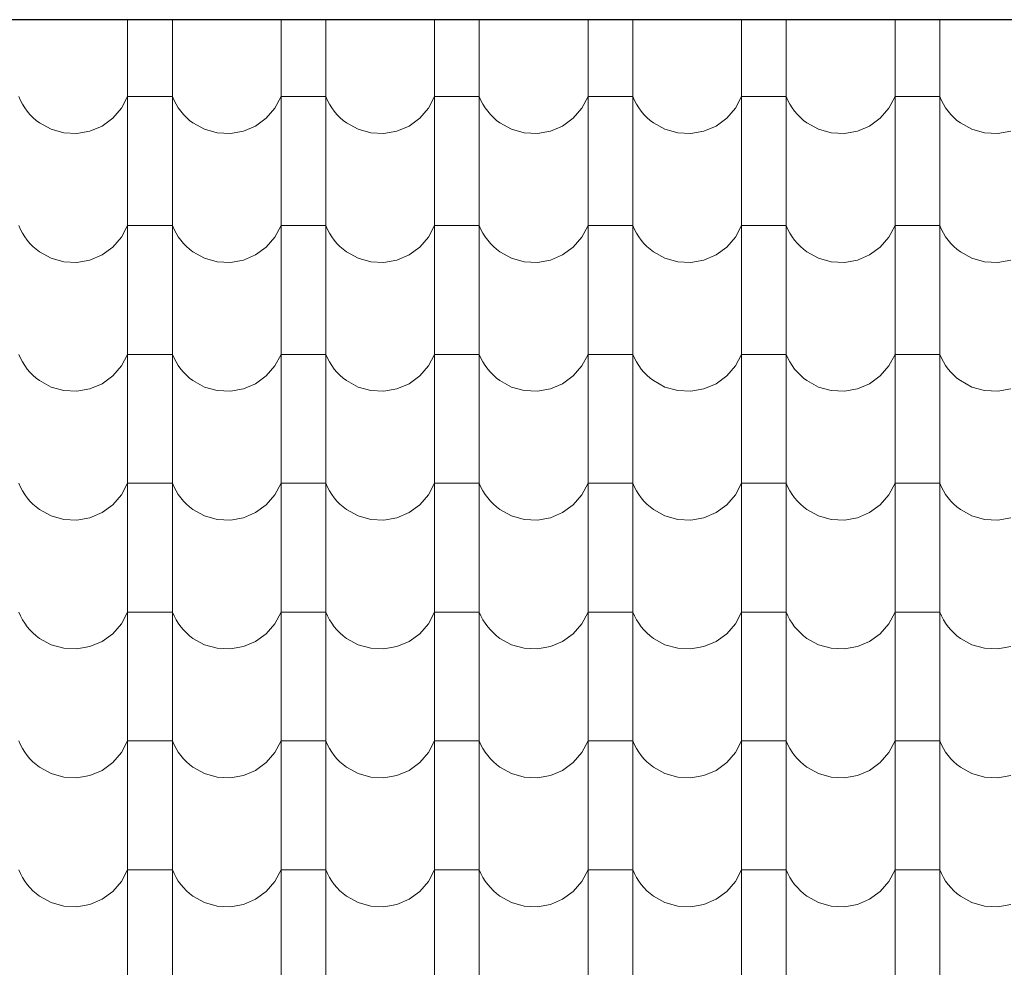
# Model space of a CAD drawing. Header units: millimetres. Extents: x -29624 to 9939, y -6894 to 6495.
# Tile 123 of 243: x -6621 to -6409, y -3385 to -3181. Entities that reach past the tile are written whole.
import ezdxf

# ---------------------------------------------------------------- set-up
doc = ezdxf.new("R2010")
doc.units = ezdxf.units.MM
doc.header["$MEASUREMENT"] = 0
doc.layers.add('810-G Ogólne', color=7, linetype='Continuous')
doc.layers.add('990-D Import IFC', color=7, linetype='Continuous')

# ---------------------------------------------------------------- blocks, each defined once
blk = doc.blocks.new('*X1822', base_point=(515069.4, 47309.9))
at = {"layer": '990-D Import IFC', "color": 251, "linetype": 'Continuous', "lineweight": 13, "true_color": 0x6a6a6a}
for p, q in [((534821.4, -15788.8), (534821.4, -15846.1)), ((534917.5, -15788.8), (534917.5, -15846.1)), ((535151.4, -15788.8), (535151.4, -15846.1)), ((535247.5, -15788.8), (535247.5, -15846.1)), ((535481.4, -15788.8), (535481.4, -15846.1)), ((535577.5, -15788.8), (535577.5, -15846.1)), ((535811.4, -15788.8), (535811.4, -15846.1)), ((535907.5, -15788.8), (535907.5, -15846.1)), ((536141.4, -15788.8), (536141.4, -15846.1)), ((536237.5, -15788.8), (536237.5, -15846.1)), ((536471.4, -15788.8), (536471.4, -15846.1)), ((536567.5, -15788.8), (536567.5, -15846.1)), ((534821.4, -15846.1), (534821.4, -16123.1)), ((534917.5, -15846.1), (534917.5, -16123.1)), ((535151.4, -15846.1), (535151.4, -16123.1)), ((535247.5, -15846.1), (535247.5, -16123.1)), ((535481.4, -15846.1), (535481.4, -16123.1)), ((535577.5, -15846.1), (535577.5, -16123.1)), ((535811.4, -15846.1), (535811.4, -16123.1)), ((535907.5, -15846.1), (535907.5, -16123.1)), ((536141.4, -15846.1), (536141.4, -16123.1)), ((536237.5, -15846.1), (536237.5, -16123.1)), ((536471.4, -15846.1), (536471.4, -16123.1)), ((536567.5, -15846.1), (536567.5, -16123.1)), ((534587.5, -15954.2), (534591.1, -15962.5)), ((534591.1, -15962.5), (534595.4, -15970.6)), ((534808.1, -15979.2), (534821.4, -15954.2)), ((534869.4, -15954.2), (534821.4, -15954.2)), ((534917.5, -15954.2), (534869.4, -15954.2)), ((534917.5, -15954.2), (534921.1, -15962.5)), ((534921.1, -15962.5), (534925.4, -15970.6)), ((535138.1, -15979.2), (535151.4, -15954.2)), ((535199.4, -15954.2), (535151.4, -15954.2)), ((535247.5, -15954.2), (535199.4, -15954.2)), ((535247.5, -15954.2), (535251.1, -15962.5)), ((535251.1, -15962.5), (535255.4, -15970.6)), ((535468.1, -15979.2), (535481.4, -15954.2)), ((535529.4, -15954.2), (535481.4, -15954.2)), ((535577.5, -15954.2), (535529.4, -15954.2)), ((535577.5, -15954.2), (535581.1, -15962.5)), ((535581.1, -15962.5), (535585.4, -15970.6)), ((535798.1, -15979.2), (535811.4, -15954.2)), ((535859.4, -15954.2), (535811.4, -15954.2)), ((535907.5, -15954.2), (535859.4, -15954.2)), ((535907.5, -15954.2), (535911.1, -15962.5)), ((535911.1, -15962.5), (535915.4, -15970.6)), ((536128.1, -15979.2), (536141.4, -15954.2)), ((536189.4, -15954.2), (536141.4, -15954.2)), ((536237.5, -15954.2), (536189.4, -15954.2)), ((536237.5, -15954.2), (536241.1, -15962.5)), ((536241.1, -15962.5), (536245.4, -15970.6)), ((536458.1, -15979.2), (536471.4, -15954.2)), ((536519.4, -15954.2), (536471.4, -15954.2)), ((536567.5, -15954.2), (536519.4, -15954.2)), ((536567.5, -15954.2), (536571.1, -15962.5)), ((536571.1, -15962.5), (536575.4, -15970.6)), ((534595.4, -15970.6), (534600.2, -15978.3)), ((534600.2, -15978.3), (534605.5, -15985.7)), ((534789.4, -16000.7), (534808.1, -15979.2)), ((534925.4, -15970.6), (534930.2, -15978.3)), ((534930.2, -15978.3), (534935.5, -15985.7)), ((535119.4, -16000.7), (535138.1, -15979.2)), ((535255.4, -15970.6), (535260.2, -15978.3)), ((535260.2, -15978.3), (535265.5, -15985.7)), ((535449.4, -16000.7), (535468.1, -15979.2)), ((535585.4, -15970.6), (535590.2, -15978.3)), ((535590.2, -15978.3), (535595.5, -15985.7)), ((535779.4, -16000.7), (535798.1, -15979.2)), ((535915.4, -15970.6), (535920.2, -15978.3)), ((535920.2, -15978.3), (535925.5, -15985.7)), ((536109.4, -16000.7), (536128.1, -15979.2)), ((536245.4, -15970.6), (536250.2, -15978.3)), ((536250.2, -15978.3), (536255.5, -15985.7)), ((536439.4, -16000.7), (536458.1, -15979.2)), ((536575.4, -15970.6), (536580.2, -15978.3)), ((536580.2, -15978.3), (536585.5, -15985.7)), ((534605.5, -15985.7), (534611.4, -15992.6)), ((534611.4, -15992.6), (534617.8, -15999.1)), ((534617.8, -15999.1), (534624.6, -16005.2)), ((534624.6, -16005.2), (534631.9, -16010.7)), ((534766.5, -16017.4), (534789.4, -16000.7)), ((534935.5, -15985.7), (534941.4, -15992.6)), ((534941.4, -15992.6), (534947.8, -15999.1)), ((534947.8, -15999.1), (534954.6, -16005.2)), ((534954.6, -16005.2), (534961.9, -16010.7)), ((535096.5, -16017.4), (535119.4, -16000.7)), ((535265.5, -15985.7), (535271.4, -15992.6)), ((535271.4, -15992.6), (535277.8, -15999.1)), ((535277.8, -15999.1), (535284.6, -16005.2)), ((535284.6, -16005.2), (535291.9, -16010.7)), ((535426.5, -16017.4), (535449.4, -16000.7)), ((535595.5, -15985.7), (535601.4, -15992.6)), ((535601.4, -15992.6), (535607.8, -15999.1)), ((535607.8, -15999.1), (535614.6, -16005.2)), ((535614.6, -16005.2), (535621.9, -16010.7)), ((535756.5, -16017.4), (535779.4, -16000.7)), ((535925.5, -15985.7), (535931.4, -15992.6)), ((535931.4, -15992.6), (535937.8, -15999.1)), ((535937.8, -15999.1), (535944.6, -16005.2)), ((535944.6, -16005.2), (535951.9, -16010.7)), ((536086.5, -16017.4), (536109.4, -16000.7)), ((536255.5, -15985.7), (536261.4, -15992.6)), ((536261.4, -15992.6), (536267.8, -15999.1)), ((536267.8, -15999.1), (536274.6, -16005.2)), ((536274.6, -16005.2), (536281.9, -16010.7)), ((536416.5, -16017.4), (536439.4, -16000.7)), ((536585.5, -15985.7), (536591.4, -15992.6)), ((536591.4, -15992.6), (536597.8, -15999.1)), ((536597.8, -15999.1), (536604.6, -16005.2)), ((536604.6, -16005.2), (536611.9, -16010.7)), ((534631.9, -16010.7), (534656.7, -16024.4)), ((534656.7, -16024.4), (534684.1, -16032.1)), ((534740.4, -16028.5), (534766.5, -16017.4)), ((534961.9, -16010.7), (534986.7, -16024.4)), ((534986.7, -16024.4), (535014.1, -16032.1)), ((535070.4, -16028.5), (535096.5, -16017.4)), ((535291.9, -16010.7), (535316.7, -16024.4)), ((535316.7, -16024.4), (535344.1, -16032.1)), ((535400.4, -16028.5), (535426.5, -16017.4)), ((535621.9, -16010.7), (535646.7, -16024.4)), ((535646.7, -16024.4), (535674.1, -16032.1)), ((535730.4, -16028.5), (535756.5, -16017.4)), ((535951.9, -16010.7), (535976.7, -16024.4)), ((535976.7, -16024.4), (536004.1, -16032.1)), ((536060.4, -16028.5), (536086.5, -16017.4)), ((536281.9, -16010.7), (536306.7, -16024.4)), ((536306.7, -16024.4), (536334.1, -16032.1)), ((536390.4, -16028.5), (536416.5, -16017.4)), ((536611.9, -16010.7), (536636.7, -16024.4)), ((536636.7, -16024.4), (536664.1, -16032.1)), ((534684.1, -16032.1), (534712.4, -16033.5)), ((534712.4, -16033.5), (534740.4, -16028.5)), ((535014.1, -16032.1), (535042.4, -16033.5)), ((535042.4, -16033.5), (535070.4, -16028.5)), ((535344.1, -16032.1), (535372.4, -16033.5)), ((535372.4, -16033.5), (535400.4, -16028.5)), ((535674.1, -16032.1), (535702.4, -16033.5)), ((535702.4, -16033.5), (535730.4, -16028.5)), ((536004.1, -16032.1), (536032.4, -16033.5)), ((536032.4, -16033.5), (536060.4, -16028.5)), ((536334.1, -16032.1), (536362.4, -16033.5)), ((536362.4, -16033.5), (536390.4, -16028.5)), ((536664.1, -16032.1), (536692.4, -16033.5)), ((536692.4, -16033.5), (536720.4, -16028.5)), ((534821.4, -16123.1), (534821.4, -16400.1)), ((534917.5, -16123.1), (534917.5, -16400.1)), ((535151.4, -16123.1), (535151.4, -16400.1)), ((535247.5, -16123.1), (535247.5, -16400.1)), ((535481.4, -16123.1), (535481.4, -16400.1)), ((535577.5, -16123.1), (535577.5, -16400.1)), ((535811.4, -16123.1), (535811.4, -16400.1)), ((535907.5, -16123.1), (535907.5, -16400.1)), ((536141.4, -16123.1), (536141.4, -16400.1)), ((536237.5, -16123.1), (536237.5, -16400.1)), ((536471.4, -16123.1), (536471.4, -16400.1)), ((536567.5, -16123.1), (536567.5, -16400.1)), ((534587.5, -16231.2), (534591.1, -16239.5)), ((534808.1, -16256.2), (534821.4, -16231.2)), ((534869.4, -16231.2), (534821.4, -16231.2)), ((534917.5, -16231.2), (534869.4, -16231.2)), ((534917.5, -16231.2), (534921.1, -16239.5)), ((535138.1, -16256.2), (535151.4, -16231.2)), ((535199.4, -16231.2), (535151.4, -16231.2)), ((535247.5, -16231.2), (535199.4, -16231.2)), ((535247.5, -16231.2), (535251.1, -16239.5)), ((535468.1, -16256.2), (535481.4, -16231.2)), ((535529.4, -16231.2), (535481.4, -16231.2)), ((535577.5, -16231.2), (535529.4, -16231.2)), ((535577.5, -16231.2), (535581.1, -16239.5)), ((535798.1, -16256.2), (535811.4, -16231.2)), ((535859.4, -16231.2), (535811.4, -16231.2)), ((535907.5, -16231.2), (535859.4, -16231.2)), ((535907.5, -16231.2), (535911.1, -16239.5)), ((536128.1, -16256.2), (536141.4, -16231.2)), ((536189.4, -16231.2), (536141.4, -16231.2)), ((536237.5, -16231.2), (536189.4, -16231.2)), ((536237.5, -16231.2), (536241.1, -16239.5)), ((536458.1, -16256.2), (536471.4, -16231.2)), ((536519.4, -16231.2), (536471.4, -16231.2)), ((536567.5, -16231.2), (536519.4, -16231.2)), ((536567.5, -16231.2), (536571.1, -16239.5)), ((534591.1, -16239.5), (534595.4, -16247.6)), ((534595.4, -16247.6), (534600.2, -16255.3)), ((534600.2, -16255.3), (534605.5, -16262.7)), ((534789.4, -16277.7), (534808.1, -16256.2)), ((534921.1, -16239.5), (534925.4, -16247.6)), ((534925.4, -16247.6), (534930.2, -16255.3)), ((534930.2, -16255.3), (534935.5, -16262.7)), ((535119.4, -16277.7), (535138.1, -16256.2)), ((535251.1, -16239.5), (535255.4, -16247.6)), ((535255.4, -16247.6), (535260.2, -16255.3)), ((535260.2, -16255.3), (535265.5, -16262.7)), ((535449.4, -16277.7), (535468.1, -16256.2)), ((535581.1, -16239.5), (535585.4, -16247.6)), ((535585.4, -16247.6), (535590.2, -16255.3)), ((535590.2, -16255.3), (535595.5, -16262.7)), ((535779.4, -16277.7), (535798.1, -16256.2)), ((535911.1, -16239.5), (535915.4, -16247.6)), ((535915.4, -16247.6), (535920.2, -16255.3)), ((535920.2, -16255.3), (535925.5, -16262.7)), ((536109.4, -16277.7), (536128.1, -16256.2)), ((536241.1, -16239.5), (536245.4, -16247.6)), ((536245.4, -16247.6), (536250.2, -16255.3)), ((536250.2, -16255.3), (536255.5, -16262.7)), ((536439.4, -16277.7), (536458.1, -16256.2)), ((536571.1, -16239.5), (536575.4, -16247.6)), ((536575.4, -16247.6), (536580.2, -16255.3)), ((536580.2, -16255.3), (536585.5, -16262.7)), ((534605.5, -16262.7), (534611.4, -16269.6)), ((534611.4, -16269.6), (534617.8, -16276.1)), ((534617.8, -16276.1), (534624.6, -16282.2)), ((534766.5, -16294.4), (534789.4, -16277.7)), ((534935.5, -16262.7), (534941.4, -16269.6)), ((534941.4, -16269.6), (534947.8, -16276.1)), ((534947.8, -16276.1), (534954.6, -16282.2)), ((535096.5, -16294.4), (535119.4, -16277.7)), ((535265.5, -16262.7), (535271.4, -16269.6)), ((535271.4, -16269.6), (535277.8, -16276.1)), ((535277.8, -16276.1), (535284.6, -16282.2)), ((535426.5, -16294.4), (535449.4, -16277.7)), ((535595.5, -16262.7), (535601.4, -16269.6)), ((535601.4, -16269.6), (535607.8, -16276.1)), ((535607.8, -16276.1), (535614.6, -16282.2)), ((535756.5, -16294.4), (535779.4, -16277.7)), ((535925.5, -16262.7), (535931.4, -16269.6)), ((535931.4, -16269.6), (535937.8, -16276.1)), ((535937.8, -16276.1), (535944.6, -16282.2)), ((536086.5, -16294.4), (536109.4, -16277.7)), ((536255.5, -16262.7), (536261.4, -16269.6)), ((536261.4, -16269.6), (536267.8, -16276.1)), ((536267.8, -16276.1), (536274.6, -16282.2)), ((536416.5, -16294.4), (536439.4, -16277.7)), ((536585.5, -16262.7), (536591.4, -16269.6)), ((536591.4, -16269.6), (536597.8, -16276.1)), ((536597.8, -16276.1), (536604.6, -16282.2)), ((534624.6, -16282.2), (534631.9, -16287.7)), ((534631.9, -16287.7), (534656.7, -16301.4)), ((534656.7, -16301.4), (534684.1, -16309.1)), ((534740.4, -16305.5), (534766.5, -16294.4)), ((534954.6, -16282.2), (534961.9, -16287.7)), ((534961.9, -16287.7), (534986.7, -16301.4)), ((534986.7, -16301.4), (535014.1, -16309.1)), ((535070.4, -16305.5), (535096.5, -16294.4)), ((535284.6, -16282.2), (535291.9, -16287.7)), ((535291.9, -16287.7), (535316.7, -16301.4)), ((535316.7, -16301.4), (535344.1, -16309.1)), ((535400.4, -16305.5), (535426.5, -16294.4)), ((535614.6, -16282.2), (535621.9, -16287.7)), ((535621.9, -16287.7), (535646.7, -16301.4)), ((535646.7, -16301.4), (535674.1, -16309.1)), ((535730.4, -16305.5), (535756.5, -16294.4)), ((535944.6, -16282.2), (535951.9, -16287.7)), ((535951.9, -16287.7), (535976.7, -16301.4)), ((535976.7, -16301.4), (536004.1, -16309.1)), ((536060.4, -16305.5), (536086.5, -16294.4)), ((536274.6, -16282.2), (536281.9, -16287.7)), ((536281.9, -16287.7), (536306.7, -16301.4)), ((536306.7, -16301.4), (536334.1, -16309.1)), ((536390.4, -16305.5), (536416.5, -16294.4)), ((536604.6, -16282.2), (536611.9, -16287.7)), ((536611.9, -16287.7), (536636.7, -16301.4)), ((536636.7, -16301.4), (536664.1, -16309.1)), ((534684.1, -16309.1), (534712.4, -16310.5)), ((534712.4, -16310.5), (534740.4, -16305.5)), ((535014.1, -16309.1), (535042.4, -16310.5)), ((535042.4, -16310.5), (535070.4, -16305.5)), ((535344.1, -16309.1), (535372.4, -16310.5)), ((535372.4, -16310.5), (535400.4, -16305.5)), ((535674.1, -16309.1), (535702.4, -16310.5)), ((535702.4, -16310.5), (535730.4, -16305.5)), ((536004.1, -16309.1), (536032.4, -16310.5)), ((536032.4, -16310.5), (536060.4, -16305.5)), ((536334.1, -16309.1), (536362.4, -16310.5)), ((536362.4, -16310.5), (536390.4, -16305.5)), ((536664.1, -16309.1), (536692.4, -16310.5)), ((536692.4, -16310.5), (536720.4, -16305.5)), ((534821.4, -16400.1), (534821.4, -16677.1)), ((534917.5, -16400.1), (534917.5, -16677.1)), ((535151.4, -16400.1), (535151.4, -16677.1)), ((535247.5, -16400.1), (535247.5, -16677.1)), ((535481.4, -16400.1), (535481.4, -16677.1)), ((535577.5, -16400.1), (535577.5, -16677.1)), ((535811.4, -16400.1), (535811.4, -16677.1)), ((535907.5, -16400.1), (535907.5, -16677.1)), ((536141.4, -16400.1), (536141.4, -16677.1)), ((536237.5, -16400.1), (536237.5, -16677.1)), ((536471.4, -16400.1), (536471.4, -16677.1)), ((536567.5, -16400.1), (536567.5, -16677.1)), ((534587.5, -16508.2), (534591.1, -16516.5)), ((534808.1, -16533.2), (534821.4, -16508.2)), ((534869.4, -16508.2), (534821.4, -16508.2)), ((534917.5, -16508.2), (534869.4, -16508.2)), ((534917.5, -16508.2), (534921.1, -16516.5)), ((535138.1, -16533.2), (535151.4, -16508.2)), ((535199.4, -16508.2), (535151.4, -16508.2)), ((535247.5, -16508.2), (535199.4, -16508.2)), ((535247.5, -16508.2), (535251.1, -16516.5)), ((535468.1, -16533.2), (535481.4, -16508.2)), ((535529.4, -16508.2), (535481.4, -16508.2)), ((535577.5, -16508.2), (535529.4, -16508.2)), ((535577.5, -16508.2), (535581.1, -16516.5)), ((535798.1, -16533.2), (535811.4, -16508.2)), ((535859.4, -16508.2), (535811.4, -16508.2)), ((535907.5, -16508.2), (535859.4, -16508.2)), ((535907.5, -16508.2), (535911.1, -16516.5)), ((536128.1, -16533.2), (536141.4, -16508.2)), ((536189.4, -16508.2), (536141.4, -16508.2)), ((536237.5, -16508.2), (536189.4, -16508.2)), ((536237.5, -16508.2), (536241.1, -16516.5)), ((536458.1, -16533.2), (536471.4, -16508.2)), ((536519.4, -16508.2), (536471.4, -16508.2)), ((536567.5, -16508.2), (536519.4, -16508.2)), ((536567.5, -16508.2), (536571.1, -16516.5)), ((534591.1, -16516.5), (534595.4, -16524.6)), ((534595.4, -16524.6), (534600.2, -16532.3)), ((534600.2, -16532.3), (534605.5, -16539.7)), ((534789.4, -16554.7), (534808.1, -16533.2)), ((534921.1, -16516.5), (534925.4, -16524.6)), ((534925.4, -16524.6), (534930.2, -16532.3)), ((534930.2, -16532.3), (534935.5, -16539.7)), ((535119.4, -16554.7), (535138.1, -16533.2)), ((535251.1, -16516.5), (535255.4, -16524.6)), ((535255.4, -16524.6), (535260.2, -16532.3)), ((535260.2, -16532.3), (535265.5, -16539.7)), ((535449.4, -16554.7), (535468.1, -16533.2)), ((535581.1, -16516.5), (535585.4, -16524.6)), ((535585.4, -16524.6), (535590.2, -16532.3)), ((535590.2, -16532.3), (535595.5, -16539.7)), ((535779.4, -16554.7), (535798.1, -16533.2)), ((535911.1, -16516.5), (535915.4, -16524.6)), ((535915.4, -16524.6), (535920.2, -16532.3)), ((535920.2, -16532.3), (535925.5, -16539.7)), ((536109.4, -16554.7), (536128.1, -16533.2)), ((536241.1, -16516.5), (536245.4, -16524.6)), ((536245.4, -16524.6), (536250.2, -16532.3)), ((536250.2, -16532.3), (536255.5, -16539.7)), ((536439.4, -16554.7), (536458.1, -16533.2)), ((536571.1, -16516.5), (536575.4, -16524.6)), ((536575.4, -16524.6), (536580.2, -16532.3)), ((536580.2, -16532.3), (536585.5, -16539.7)), ((534605.5, -16539.7), (534611.4, -16546.6)), ((534611.4, -16546.6), (534617.8, -16553.1)), ((534617.8, -16553.1), (534624.6, -16559.2)), ((534766.5, -16571.4), (534789.4, -16554.7)), ((534935.5, -16539.7), (534941.4, -16546.6)), ((534941.4, -16546.6), (534947.8, -16553.1)), ((534947.8, -16553.1), (534954.6, -16559.2)), ((535096.5, -16571.4), (535119.4, -16554.7)), ((535265.5, -16539.7), (535271.4, -16546.6)), ((535271.4, -16546.6), (535277.8, -16553.1)), ((535277.8, -16553.1), (535284.6, -16559.2)), ((535426.5, -16571.4), (535449.4, -16554.7)), ((535595.5, -16539.7), (535601.4, -16546.6)), ((535601.4, -16546.6), (535607.8, -16553.1)), ((535607.8, -16553.1), (535614.6, -16559.2)), ((535756.5, -16571.4), (535779.4, -16554.7)), ((535925.5, -16539.7), (535931.4, -16546.6)), ((535931.4, -16546.6), (535937.8, -16553.1)), ((535937.8, -16553.1), (535944.6, -16559.2)), ((536086.5, -16571.4), (536109.4, -16554.7)), ((536255.5, -16539.7), (536261.4, -16546.6)), ((536261.4, -16546.6), (536267.8, -16553.1)), ((536267.8, -16553.1), (536274.6, -16559.2)), ((536416.5, -16571.4), (536439.4, -16554.7)), ((536585.5, -16539.7), (536591.4, -16546.6)), ((536591.4, -16546.6), (536597.8, -16553.1)), ((536597.8, -16553.1), (536604.6, -16559.2)), ((534624.6, -16559.2), (534631.9, -16564.7)), ((534631.9, -16564.7), (534656.7, -16578.4)), ((534740.4, -16582.5), (534766.5, -16571.4)), ((534954.6, -16559.2), (534961.9, -16564.7)), ((534961.9, -16564.7), (534986.7, -16578.4)), ((535070.4, -16582.5), (535096.5, -16571.4)), ((535284.6, -16559.2), (535291.9, -16564.7)), ((535291.9, -16564.7), (535316.7, -16578.4)), ((535400.4, -16582.5), (535426.5, -16571.4)), ((535614.6, -16559.2), (535621.9, -16564.7)), ((535621.9, -16564.7), (535646.7, -16578.4)), ((535730.4, -16582.5), (535756.5, -16571.4)), ((535944.6, -16559.2), (535951.9, -16564.7)), ((535951.9, -16564.7), (535976.7, -16578.4)), ((536060.4, -16582.5), (536086.5, -16571.4)), ((536274.6, -16559.2), (536281.9, -16564.7)), ((536281.9, -16564.7), (536306.7, -16578.4)), ((536390.4, -16582.5), (536416.5, -16571.4)), ((536604.6, -16559.2), (536611.9, -16564.7)), ((536611.9, -16564.7), (536636.7, -16578.4)), ((534656.7, -16578.4), (534684.1, -16586.1)), ((534684.1, -16586.1), (534712.4, -16587.5)), ((534712.4, -16587.5), (534740.4, -16582.5)), ((534986.7, -16578.4), (535014.1, -16586.1)), ((535014.1, -16586.1), (535042.4, -16587.5)), ((535042.4, -16587.5), (535070.4, -16582.5)), ((535316.7, -16578.4), (535344.1, -16586.1)), ((535344.1, -16586.1), (535372.4, -16587.5)), ((535372.4, -16587.5), (535400.4, -16582.5)), ((535646.7, -16578.4), (535674.1, -16586.1)), ((535674.1, -16586.1), (535702.4, -16587.5)), ((535702.4, -16587.5), (535730.4, -16582.5)), ((535976.7, -16578.4), (536004.1, -16586.1)), ((536004.1, -16586.1), (536032.4, -16587.5)), ((536032.4, -16587.5), (536060.4, -16582.5)), ((536306.7, -16578.4), (536334.1, -16586.1)), ((536334.1, -16586.1), (536362.4, -16587.5)), ((536362.4, -16587.5), (536390.4, -16582.5)), ((536636.7, -16578.4), (536664.1, -16586.1)), ((536664.1, -16586.1), (536692.4, -16587.5)), ((536692.4, -16587.5), (536720.4, -16582.5)), ((534821.4, -16677.1), (534821.4, -16954.1)), ((534917.5, -16677.1), (534917.5, -16954.1)), ((535151.4, -16677.1), (535151.4, -16954.1)), ((535247.5, -16677.1), (535247.5, -16954.1)), ((535481.4, -16677.1), (535481.4, -16954.1)), ((535577.5, -16677.1), (535577.5, -16954.1)), ((535811.4, -16677.1), (535811.4, -16954.1)), ((535907.5, -16677.1), (535907.5, -16954.1)), ((536141.4, -16677.1), (536141.4, -16954.1)), ((536237.5, -16677.1), (536237.5, -16954.1)), ((536471.4, -16677.1), (536471.4, -16954.1)), ((536567.5, -16677.1), (536567.5, -16954.1)), ((534587.5, -16785.2), (534591.1, -16793.5)), ((534808.1, -16810.2), (534821.4, -16785.2)), ((534869.4, -16785.2), (534821.4, -16785.2)), ((534917.5, -16785.2), (534869.4, -16785.2)), ((534917.5, -16785.2), (534921.1, -16793.5)), ((535138.1, -16810.2), (535151.4, -16785.2)), ((535199.4, -16785.2), (535151.4, -16785.2)), ((535247.5, -16785.2), (535199.4, -16785.2)), ((535247.5, -16785.2), (535251.1, -16793.5)), ((535468.1, -16810.2), (535481.4, -16785.2)), ((535529.4, -16785.2), (535481.4, -16785.2)), ((535577.5, -16785.2), (535529.4, -16785.2)), ((535577.5, -16785.2), (535581.1, -16793.5)), ((535798.1, -16810.2), (535811.4, -16785.2)), ((535859.4, -16785.2), (535811.4, -16785.2)), ((535907.5, -16785.2), (535859.4, -16785.2)), ((535907.5, -16785.2), (535911.1, -16793.5)), ((536128.1, -16810.2), (536141.4, -16785.2)), ((536189.4, -16785.2), (536141.4, -16785.2)), ((536237.5, -16785.2), (536189.4, -16785.2)), ((536237.5, -16785.2), (536241.1, -16793.5)), ((536458.1, -16810.2), (536471.4, -16785.2)), ((536519.4, -16785.2), (536471.4, -16785.2)), ((536567.5, -16785.2), (536519.4, -16785.2)), ((536567.5, -16785.2), (536571.1, -16793.5)), ((534591.1, -16793.5), (534595.4, -16801.6)), ((534595.4, -16801.6), (534600.2, -16809.3)), ((534600.2, -16809.3), (534605.5, -16816.7)), ((534921.1, -16793.5), (534925.4, -16801.6)), ((534925.4, -16801.6), (534930.2, -16809.3)), ((534930.2, -16809.3), (534935.5, -16816.7)), ((535251.1, -16793.5), (535255.4, -16801.6)), ((535255.4, -16801.6), (535260.2, -16809.3)), ((535260.2, -16809.3), (535265.5, -16816.7)), ((535581.1, -16793.5), (535585.4, -16801.6)), ((535585.4, -16801.6), (535590.2, -16809.3)), ((535590.2, -16809.3), (535595.5, -16816.7)), ((535911.1, -16793.5), (535915.4, -16801.6)), ((535915.4, -16801.6), (535920.2, -16809.3)), ((535920.2, -16809.3), (535925.5, -16816.7)), ((536241.1, -16793.5), (536245.4, -16801.6)), ((536245.4, -16801.6), (536250.2, -16809.3)), ((536250.2, -16809.3), (536255.5, -16816.7)), ((536571.1, -16793.5), (536575.4, -16801.6)), ((536575.4, -16801.6), (536580.2, -16809.3)), ((536580.2, -16809.3), (536585.5, -16816.7)), ((534605.5, -16816.7), (534611.4, -16823.6)), ((534611.4, -16823.6), (534617.8, -16830.1)), ((534617.8, -16830.1), (534624.6, -16836.2)), ((534789.4, -16831.7), (534808.1, -16810.2)), ((534935.5, -16816.7), (534941.4, -16823.6)), ((534941.4, -16823.6), (534947.8, -16830.1)), ((534947.8, -16830.1), (534954.6, -16836.2)), ((535119.4, -16831.7), (535138.1, -16810.2)), ((535265.5, -16816.7), (535271.4, -16823.6)), ((535271.4, -16823.6), (535277.8, -16830.1)), ((535277.8, -16830.1), (535284.6, -16836.2)), ((535449.4, -16831.7), (535468.1, -16810.2)), ((535595.5, -16816.7), (535601.4, -16823.6)), ((535601.4, -16823.6), (535607.8, -16830.1)), ((535607.8, -16830.1), (535614.6, -16836.2)), ((535779.4, -16831.7), (535798.1, -16810.2)), ((535925.5, -16816.7), (535931.4, -16823.6)), ((535931.4, -16823.6), (535937.8, -16830.1)), ((535937.8, -16830.1), (535944.6, -16836.2)), ((536109.4, -16831.7), (536128.1, -16810.2)), ((536255.5, -16816.7), (536261.4, -16823.6)), ((536261.4, -16823.6), (536267.8, -16830.1)), ((536267.8, -16830.1), (536274.6, -16836.2)), ((536439.4, -16831.7), (536458.1, -16810.2)), ((536585.5, -16816.7), (536591.4, -16823.6)), ((536591.4, -16823.6), (536597.8, -16830.1)), ((536597.8, -16830.1), (536604.6, -16836.2)), ((534624.6, -16836.2), (534631.9, -16841.7)), ((534631.9, -16841.7), (534656.7, -16855.4)), ((534740.4, -16859.5), (534766.5, -16848.4)), ((534766.5, -16848.4), (534789.4, -16831.7)), ((534954.6, -16836.2), (534961.9, -16841.7)), ((534961.9, -16841.7), (534986.7, -16855.4)), ((535070.4, -16859.5), (535096.5, -16848.4)), ((535096.5, -16848.4), (535119.4, -16831.7)), ((535284.6, -16836.2), (535291.9, -16841.7)), ((535291.9, -16841.7), (535316.7, -16855.4)), ((535400.4, -16859.5), (535426.5, -16848.4)), ((535426.5, -16848.4), (535449.4, -16831.7)), ((535614.6, -16836.2), (535621.9, -16841.7)), ((535621.9, -16841.7), (535646.7, -16855.4)), ((535730.4, -16859.5), (535756.5, -16848.4)), ((535756.5, -16848.4), (535779.4, -16831.7)), ((535944.6, -16836.2), (535951.9, -16841.7)), ((535951.9, -16841.7), (535976.7, -16855.4)), ((536060.4, -16859.5), (536086.5, -16848.4)), ((536086.5, -16848.4), (536109.4, -16831.7)), ((536274.6, -16836.2), (536281.9, -16841.7)), ((536281.9, -16841.7), (536306.7, -16855.4)), ((536390.4, -16859.5), (536416.5, -16848.4)), ((536416.5, -16848.4), (536439.4, -16831.7)), ((536604.6, -16836.2), (536611.9, -16841.7)), ((536611.9, -16841.7), (536636.7, -16855.4)), ((534656.7, -16855.4), (534684.1, -16863.1)), ((534684.1, -16863.1), (534712.4, -16864.5)), ((534712.4, -16864.5), (534740.4, -16859.5)), ((534986.7, -16855.4), (535014.1, -16863.1)), ((535014.1, -16863.1), (535042.4, -16864.5)), ((535042.4, -16864.5), (535070.4, -16859.5)), ((535316.7, -16855.4), (535344.1, -16863.1)), ((535344.1, -16863.1), (535372.4, -16864.5)), ((535372.4, -16864.5), (535400.4, -16859.5)), ((535646.7, -16855.4), (535674.1, -16863.1)), ((535674.1, -16863.1), (535702.4, -16864.5)), ((535702.4, -16864.5), (535730.4, -16859.5)), ((535976.7, -16855.4), (536004.1, -16863.1)), ((536004.1, -16863.1), (536032.4, -16864.5)), ((536032.4, -16864.5), (536060.4, -16859.5)), ((536306.7, -16855.4), (536334.1, -16863.1)), ((536334.1, -16863.1), (536362.4, -16864.5)), ((536362.4, -16864.5), (536390.4, -16859.5)), ((536636.7, -16855.4), (536664.1, -16863.1)), ((536664.1, -16863.1), (536692.4, -16864.5)), ((536692.4, -16864.5), (536720.4, -16859.5)), ((534821.4, -16954.1), (534821.4, -17231.1)), ((534917.5, -16954.1), (534917.5, -17231.1)), ((535151.4, -16954.1), (535151.4, -17231.1)), ((535247.5, -16954.1), (535247.5, -17231.1)), ((535481.4, -16954.1), (535481.4, -17231.1)), ((535577.5, -16954.1), (535577.5, -17231.1)), ((535811.4, -16954.1), (535811.4, -17231.1)), ((535907.5, -16954.1), (535907.5, -17231.1)), ((536141.4, -16954.1), (536141.4, -17231.1)), ((536237.5, -16954.1), (536237.5, -17231.1)), ((536471.4, -16954.1), (536471.4, -17231.1)), ((536567.5, -16954.1), (536567.5, -17231.1)), ((534587.5, -17062.2), (534591.1, -17070.5)), ((534808.1, -17087.2), (534821.4, -17062.2)), ((534869.4, -17062.2), (534821.4, -17062.2)), ((534917.5, -17062.2), (534869.4, -17062.2)), ((534917.5, -17062.2), (534921.1, -17070.5)), ((535138.1, -17087.2), (535151.4, -17062.2)), ((535199.4, -17062.2), (535151.4, -17062.2)), ((535247.5, -17062.2), (535199.4, -17062.2)), ((535247.5, -17062.2), (535251.1, -17070.5)), ((535468.1, -17087.2), (535481.4, -17062.2)), ((535529.4, -17062.2), (535481.4, -17062.2)), ((535577.5, -17062.2), (535529.4, -17062.2)), ((535577.5, -17062.2), (535581.1, -17070.5)), ((535798.1, -17087.2), (535811.4, -17062.2)), ((535859.4, -17062.2), (535811.4, -17062.2)), ((535907.5, -17062.2), (535859.4, -17062.2)), ((535907.5, -17062.2), (535911.1, -17070.5)), ((536128.1, -17087.2), (536141.4, -17062.2)), ((536189.4, -17062.2), (536141.4, -17062.2)), ((536237.5, -17062.2), (536189.4, -17062.2)), ((536237.5, -17062.2), (536241.1, -17070.5)), ((536458.1, -17087.2), (536471.4, -17062.2)), ((536519.4, -17062.2), (536471.4, -17062.2)), ((536567.5, -17062.2), (536519.4, -17062.2)), ((536567.5, -17062.2), (536571.1, -17070.5)), ((534591.1, -17070.5), (534595.4, -17078.6)), ((534595.4, -17078.6), (534600.2, -17086.3)), ((534921.1, -17070.5), (534925.4, -17078.6)), ((534925.4, -17078.6), (534930.2, -17086.3)), ((535251.1, -17070.5), (535255.4, -17078.6)), ((535255.4, -17078.6), (535260.2, -17086.3)), ((535581.1, -17070.5), (535585.4, -17078.6)), ((535585.4, -17078.6), (535590.2, -17086.3)), ((535911.1, -17070.5), (535915.4, -17078.6)), ((535915.4, -17078.6), (535920.2, -17086.3)), ((536241.1, -17070.5), (536245.4, -17078.6)), ((536245.4, -17078.6), (536250.2, -17086.3)), ((536571.1, -17070.5), (536575.4, -17078.6)), ((536575.4, -17078.6), (536580.2, -17086.3)), ((534600.2, -17086.3), (534605.5, -17093.7)), ((534605.5, -17093.7), (534611.4, -17100.6)), ((534611.4, -17100.6), (534617.8, -17107.1)), ((534789.4, -17108.7), (534808.1, -17087.2)), ((534930.2, -17086.3), (534935.5, -17093.7)), ((534935.5, -17093.7), (534941.4, -17100.6)), ((534941.4, -17100.6), (534947.8, -17107.1)), ((535119.4, -17108.7), (535138.1, -17087.2)), ((535260.2, -17086.3), (535265.5, -17093.7)), ((535265.5, -17093.7), (535271.4, -17100.6)), ((535271.4, -17100.6), (535277.8, -17107.1)), ((535449.4, -17108.7), (535468.1, -17087.2)), ((535590.2, -17086.3), (535595.5, -17093.7)), ((535595.5, -17093.7), (535601.4, -17100.6)), ((535601.4, -17100.6), (535607.8, -17107.1)), ((535779.4, -17108.7), (535798.1, -17087.2)), ((535920.2, -17086.3), (535925.5, -17093.7)), ((535925.5, -17093.7), (535931.4, -17100.6)), ((535931.4, -17100.6), (535937.8, -17107.1)), ((536109.4, -17108.7), (536128.1, -17087.2)), ((536250.2, -17086.3), (536255.5, -17093.7)), ((536255.5, -17093.7), (536261.4, -17100.6)), ((536261.4, -17100.6), (536267.8, -17107.1)), ((536439.4, -17108.7), (536458.1, -17087.2)), ((536580.2, -17086.3), (536585.5, -17093.7)), ((536585.5, -17093.7), (536591.4, -17100.6)), ((536591.4, -17100.6), (536597.8, -17107.1)), ((534617.8, -17107.1), (534624.6, -17113.2)), ((534624.6, -17113.2), (534631.9, -17118.7)), ((534631.9, -17118.7), (534656.7, -17132.4)), ((534740.4, -17136.5), (534766.5, -17125.4)), ((534766.5, -17125.4), (534789.4, -17108.7)), ((534947.8, -17107.1), (534954.6, -17113.2)), ((534954.6, -17113.2), (534961.9, -17118.7)), ((534961.9, -17118.7), (534986.7, -17132.4)), ((535070.4, -17136.5), (535096.5, -17125.4)), ((535096.5, -17125.4), (535119.4, -17108.7)), ((535277.8, -17107.1), (535284.6, -17113.2)), ((535284.6, -17113.2), (535291.9, -17118.7)), ((535291.9, -17118.7), (535316.7, -17132.4)), ((535400.4, -17136.5), (535426.5, -17125.4)), ((535426.5, -17125.4), (535449.4, -17108.7)), ((535607.8, -17107.1), (535614.6, -17113.2)), ((535614.6, -17113.2), (535621.9, -17118.7)), ((535621.9, -17118.7), (535646.7, -17132.4)), ((535730.4, -17136.5), (535756.5, -17125.4)), ((535756.5, -17125.4), (535779.4, -17108.7)), ((535937.8, -17107.1), (535944.6, -17113.2)), ((535944.6, -17113.2), (535951.9, -17118.7)), ((535951.9, -17118.7), (535976.7, -17132.4)), ((536060.4, -17136.5), (536086.5, -17125.4)), ((536086.5, -17125.4), (536109.4, -17108.7)), ((536267.8, -17107.1), (536274.6, -17113.2)), ((536274.6, -17113.2), (536281.9, -17118.7)), ((536281.9, -17118.7), (536306.7, -17132.4)), ((536390.4, -17136.5), (536416.5, -17125.4)), ((536416.5, -17125.4), (536439.4, -17108.7)), ((536597.8, -17107.1), (536604.6, -17113.2)), ((536604.6, -17113.2), (536611.9, -17118.7)), ((536611.9, -17118.7), (536636.7, -17132.4)), ((534656.7, -17132.4), (534684.1, -17140.1)), ((534684.1, -17140.1), (534712.4, -17141.5)), ((534712.4, -17141.5), (534740.4, -17136.5)), ((534986.7, -17132.4), (535014.1, -17140.1)), ((535014.1, -17140.1), (535042.4, -17141.5)), ((535042.4, -17141.5), (535070.4, -17136.5)), ((535316.7, -17132.4), (535344.1, -17140.1)), ((535344.1, -17140.1), (535372.4, -17141.5)), ((535372.4, -17141.5), (535400.4, -17136.5)), ((535646.7, -17132.4), (535674.1, -17140.1)), ((535674.1, -17140.1), (535702.4, -17141.5)), ((535702.4, -17141.5), (535730.4, -17136.5)), ((535976.7, -17132.4), (536004.1, -17140.1)), ((536004.1, -17140.1), (536032.4, -17141.5)), ((536032.4, -17141.5), (536060.4, -17136.5)), ((536306.7, -17132.4), (536334.1, -17140.1)), ((536334.1, -17140.1), (536362.4, -17141.5)), ((536362.4, -17141.5), (536390.4, -17136.5)), ((536636.7, -17132.4), (536664.1, -17140.1)), ((536664.1, -17140.1), (536692.4, -17141.5)), ((536692.4, -17141.5), (536720.4, -17136.5)), ((534821.4, -17231.1), (534821.4, -17508.1)), ((534917.5, -17231.1), (534917.5, -17508.1)), ((535151.4, -17231.1), (535151.4, -17508.1)), ((535247.5, -17231.1), (535247.5, -17508.1)), ((535481.4, -17231.1), (535481.4, -17508.1)), ((535577.5, -17231.1), (535577.5, -17508.1)), ((535811.4, -17231.1), (535811.4, -17508.1)), ((535907.5, -17231.1), (535907.5, -17508.1)), ((536141.4, -17231.1), (536141.4, -17508.1)), ((536237.5, -17231.1), (536237.5, -17508.1)), ((536471.4, -17231.1), (536471.4, -17508.1)), ((536567.5, -17231.1), (536567.5, -17508.1)), ((534587.5, -17339.2), (534591.1, -17347.5)), ((534591.1, -17347.5), (534595.4, -17355.6)), ((534595.4, -17355.6), (534600.2, -17363.3)), ((534808.1, -17364.2), (534821.4, -17339.2)), ((534869.4, -17339.2), (534821.4, -17339.2)), ((534917.5, -17339.2), (534869.4, -17339.2)), ((534917.5, -17339.2), (534921.1, -17347.5)), ((534921.1, -17347.5), (534925.4, -17355.6)), ((534925.4, -17355.6), (534930.2, -17363.3)), ((535138.1, -17364.2), (535151.4, -17339.2)), ((535199.4, -17339.2), (535151.4, -17339.2)), ((535247.5, -17339.2), (535199.4, -17339.2)), ((535247.5, -17339.2), (535251.1, -17347.5)), ((535251.1, -17347.5), (535255.4, -17355.6)), ((535255.4, -17355.6), (535260.2, -17363.3)), ((535468.1, -17364.2), (535481.4, -17339.2)), ((535529.4, -17339.2), (535481.4, -17339.2)), ((535577.5, -17339.2), (535529.4, -17339.2)), ((535577.5, -17339.2), (535581.1, -17347.5)), ((535581.1, -17347.5), (535585.4, -17355.6)), ((535585.4, -17355.6), (535590.2, -17363.3)), ((535798.1, -17364.2), (535811.4, -17339.2)), ((535859.4, -17339.2), (535811.4, -17339.2)), ((535907.5, -17339.2), (535859.4, -17339.2)), ((535907.5, -17339.2), (535911.1, -17347.5)), ((535911.1, -17347.5), (535915.4, -17355.6)), ((535915.4, -17355.6), (535920.2, -17363.3)), ((536128.1, -17364.2), (536141.4, -17339.2)), ((536189.4, -17339.2), (536141.4, -17339.2)), ((536237.5, -17339.2), (536189.4, -17339.2)), ((536237.5, -17339.2), (536241.1, -17347.5)), ((536241.1, -17347.5), (536245.4, -17355.6)), ((536245.4, -17355.6), (536250.2, -17363.3)), ((536458.1, -17364.2), (536471.4, -17339.2)), ((536519.4, -17339.2), (536471.4, -17339.2)), ((536567.5, -17339.2), (536519.4, -17339.2)), ((536567.5, -17339.2), (536571.1, -17347.5)), ((536571.1, -17347.5), (536575.4, -17355.6)), ((536575.4, -17355.6), (536580.2, -17363.3)), ((534600.2, -17363.3), (534605.5, -17370.7)), ((534605.5, -17370.7), (534611.4, -17377.6)), ((534611.4, -17377.6), (534617.8, -17384.1)), ((534789.4, -17385.7), (534808.1, -17364.2)), ((534930.2, -17363.3), (534935.5, -17370.7)), ((534935.5, -17370.7), (534941.4, -17377.6)), ((534941.4, -17377.6), (534947.8, -17384.1)), ((535119.4, -17385.7), (535138.1, -17364.2)), ((535260.2, -17363.3), (535265.5, -17370.7)), ((535265.5, -17370.7), (535271.4, -17377.6)), ((535271.4, -17377.6), (535277.8, -17384.1)), ((535449.4, -17385.7), (535468.1, -17364.2)), ((535590.2, -17363.3), (535595.5, -17370.7)), ((535595.5, -17370.7), (535601.4, -17377.6)), ((535601.4, -17377.6), (535607.8, -17384.1)), ((535779.4, -17385.7), (535798.1, -17364.2)), ((535920.2, -17363.3), (535925.5, -17370.7)), ((535925.5, -17370.7), (535931.4, -17377.6)), ((535931.4, -17377.6), (535937.8, -17384.1)), ((536109.4, -17385.7), (536128.1, -17364.2)), ((536250.2, -17363.3), (536255.5, -17370.7)), ((536255.5, -17370.7), (536261.4, -17377.6)), ((536261.4, -17377.6), (536267.8, -17384.1)), ((536439.4, -17385.7), (536458.1, -17364.2)), ((536580.2, -17363.3), (536585.5, -17370.7)), ((536585.5, -17370.7), (536591.4, -17377.6)), ((536591.4, -17377.6), (536597.8, -17384.1)), ((534617.8, -17384.1), (534624.6, -17390.2)), ((534624.6, -17390.2), (534631.9, -17395.7)), ((534631.9, -17395.7), (534656.7, -17409.4)), ((534740.4, -17413.5), (534766.5, -17402.4)), ((534766.5, -17402.4), (534789.4, -17385.7)), ((534947.8, -17384.1), (534954.6, -17390.2)), ((534954.6, -17390.2), (534961.9, -17395.7)), ((534961.9, -17395.7), (534986.7, -17409.4)), ((535070.4, -17413.5), (535096.5, -17402.4)), ((535096.5, -17402.4), (535119.4, -17385.7)), ((535277.8, -17384.1), (535284.6, -17390.2)), ((535284.6, -17390.2), (535291.9, -17395.7)), ((535291.9, -17395.7), (535316.7, -17409.4)), ((535400.4, -17413.5), (535426.5, -17402.4)), ((535426.5, -17402.4), (535449.4, -17385.7)), ((535607.8, -17384.1), (535614.6, -17390.2)), ((535614.6, -17390.2), (535621.9, -17395.7)), ((535621.9, -17395.7), (535646.7, -17409.4)), ((535730.4, -17413.5), (535756.5, -17402.4)), ((535756.5, -17402.4), (535779.4, -17385.7)), ((535937.8, -17384.1), (535944.6, -17390.2)), ((535944.6, -17390.2), (535951.9, -17395.7)), ((535951.9, -17395.7), (535976.7, -17409.4)), ((536060.4, -17413.5), (536086.5, -17402.4)), ((536086.5, -17402.4), (536109.4, -17385.7)), ((536267.8, -17384.1), (536274.6, -17390.2)), ((536274.6, -17390.2), (536281.9, -17395.7)), ((536281.9, -17395.7), (536306.7, -17409.4)), ((536390.4, -17413.5), (536416.5, -17402.4)), ((536416.5, -17402.4), (536439.4, -17385.7)), ((536597.8, -17384.1), (536604.6, -17390.2)), ((536604.6, -17390.2), (536611.9, -17395.7)), ((536611.9, -17395.7), (536636.7, -17409.4)), ((534656.7, -17409.4), (534684.1, -17417.1)), ((534684.1, -17417.1), (534712.4, -17418.5)), ((534712.4, -17418.5), (534740.4, -17413.5)), ((534986.7, -17409.4), (535014.1, -17417.1)), ((535014.1, -17417.1), (535042.4, -17418.5)), ((535042.4, -17418.5), (535070.4, -17413.5)), ((535316.7, -17409.4), (535344.1, -17417.1)), ((535344.1, -17417.1), (535372.4, -17418.5)), ((535372.4, -17418.5), (535400.4, -17413.5)), ((535646.7, -17409.4), (535674.1, -17417.1)), ((535674.1, -17417.1), (535702.4, -17418.5)), ((535702.4, -17418.5), (535730.4, -17413.5)), ((535976.7, -17409.4), (536004.1, -17417.1)), ((536004.1, -17417.1), (536032.4, -17418.5)), ((536032.4, -17418.5), (536060.4, -17413.5)), ((536306.7, -17409.4), (536334.1, -17417.1)), ((536334.1, -17417.1), (536362.4, -17418.5)), ((536362.4, -17418.5), (536390.4, -17413.5)), ((536636.7, -17409.4), (536664.1, -17417.1)), ((536664.1, -17417.1), (536692.4, -17418.5)), ((536692.4, -17418.5), (536720.4, -17413.5)), ((534821.4, -17508.1), (534821.4, -17785.1)), ((534917.5, -17508.1), (534917.5, -17785.1)), ((535151.4, -17508.1), (535151.4, -17785.1)), ((535247.5, -17508.1), (535247.5, -17785.1)), ((535481.4, -17508.1), (535481.4, -17785.1)), ((535577.5, -17508.1), (535577.5, -17785.1)), ((535811.4, -17508.1), (535811.4, -17785.1)), ((535907.5, -17508.1), (535907.5, -17785.1)), ((536141.4, -17508.1), (536141.4, -17785.1)), ((536237.5, -17508.1), (536237.5, -17785.1)), ((536471.4, -17508.1), (536471.4, -17785.1)), ((536567.5, -17508.1), (536567.5, -17785.1)), ((534587.5, -17616.2), (534591.1, -17624.5)), ((534591.1, -17624.5), (534595.4, -17632.6)), ((534595.4, -17632.6), (534600.2, -17640.3)), ((534808.1, -17641.2), (534821.4, -17616.2)), ((534869.4, -17616.2), (534821.4, -17616.2)), ((534917.5, -17616.2), (534869.4, -17616.2)), ((534917.5, -17616.2), (534921.1, -17624.5)), ((534921.1, -17624.5), (534925.4, -17632.6)), ((534925.4, -17632.6), (534930.2, -17640.3)), ((535138.1, -17641.2), (535151.4, -17616.2)), ((535199.4, -17616.2), (535151.4, -17616.2)), ((535247.5, -17616.2), (535199.4, -17616.2)), ((535247.5, -17616.2), (535251.1, -17624.5)), ((535251.1, -17624.5), (535255.4, -17632.6)), ((535255.4, -17632.6), (535260.2, -17640.3)), ((535468.1, -17641.2), (535481.4, -17616.2)), ((535529.4, -17616.2), (535481.4, -17616.2)), ((535577.5, -17616.2), (535529.4, -17616.2)), ((535577.5, -17616.2), (535581.1, -17624.5)), ((535581.1, -17624.5), (535585.4, -17632.6)), ((535585.4, -17632.6), (535590.2, -17640.3)), ((535798.1, -17641.2), (535811.4, -17616.2)), ((535859.4, -17616.2), (535811.4, -17616.2)), ((535907.5, -17616.2), (535859.4, -17616.2)), ((535907.5, -17616.2), (535911.1, -17624.5)), ((535911.1, -17624.5), (535915.4, -17632.6)), ((535915.4, -17632.6), (535920.2, -17640.3)), ((536128.1, -17641.2), (536141.4, -17616.2)), ((536189.4, -17616.2), (536141.4, -17616.2)), ((536237.5, -17616.2), (536189.4, -17616.2)), ((536237.5, -17616.2), (536241.1, -17624.5)), ((536241.1, -17624.5), (536245.4, -17632.6)), ((536245.4, -17632.6), (536250.2, -17640.3)), ((536458.1, -17641.2), (536471.4, -17616.2)), ((536519.4, -17616.2), (536471.4, -17616.2)), ((536567.5, -17616.2), (536519.4, -17616.2)), ((536567.5, -17616.2), (536571.1, -17624.5)), ((536571.1, -17624.5), (536575.4, -17632.6)), ((536575.4, -17632.6), (536580.2, -17640.3)), ((534600.2, -17640.3), (534605.5, -17647.7)), ((534605.5, -17647.7), (534611.4, -17654.6)), ((534611.4, -17654.6), (534617.8, -17661.1)), ((534789.4, -17662.7), (534808.1, -17641.2)), ((534930.2, -17640.3), (534935.5, -17647.7)), ((534935.5, -17647.7), (534941.4, -17654.6)), ((534941.4, -17654.6), (534947.8, -17661.1)), ((535119.4, -17662.7), (535138.1, -17641.2)), ((535260.2, -17640.3), (535265.5, -17647.7)), ((535265.5, -17647.7), (535271.4, -17654.6)), ((535271.4, -17654.6), (535277.8, -17661.1)), ((535449.4, -17662.7), (535468.1, -17641.2)), ((535590.2, -17640.3), (535595.5, -17647.7)), ((535595.5, -17647.7), (535601.4, -17654.6)), ((535601.4, -17654.6), (535607.8, -17661.1)), ((535779.4, -17662.7), (535798.1, -17641.2)), ((535920.2, -17640.3), (535925.5, -17647.7)), ((535925.5, -17647.7), (535931.4, -17654.6)), ((535931.4, -17654.6), (535937.8, -17661.1)), ((536109.4, -17662.7), (536128.1, -17641.2)), ((536250.2, -17640.3), (536255.5, -17647.7)), ((536255.5, -17647.7), (536261.4, -17654.6)), ((536261.4, -17654.6), (536267.8, -17661.1)), ((536439.4, -17662.7), (536458.1, -17641.2)), ((536580.2, -17640.3), (536585.5, -17647.7)), ((536585.5, -17647.7), (536591.4, -17654.6)), ((536591.4, -17654.6), (536597.8, -17661.1)), ((534617.8, -17661.1), (534624.6, -17667.2)), ((534624.6, -17667.2), (534631.9, -17672.7)), ((534631.9, -17672.7), (534656.7, -17686.4)), ((534766.5, -17679.4), (534789.4, -17662.7)), ((534947.8, -17661.1), (534954.6, -17667.2)), ((534954.6, -17667.2), (534961.9, -17672.7)), ((534961.9, -17672.7), (534986.7, -17686.4)), ((535096.5, -17679.4), (535119.4, -17662.7)), ((535277.8, -17661.1), (535284.6, -17667.2)), ((535284.6, -17667.2), (535291.9, -17672.7)), ((535291.9, -17672.7), (535316.7, -17686.4)), ((535426.5, -17679.4), (535449.4, -17662.7)), ((535607.8, -17661.1), (535614.6, -17667.2)), ((535614.6, -17667.2), (535621.9, -17672.7)), ((535621.9, -17672.7), (535646.7, -17686.4)), ((535756.5, -17679.4), (535779.4, -17662.7)), ((535937.8, -17661.1), (535944.6, -17667.2)), ((535944.6, -17667.2), (535951.9, -17672.7)), ((535951.9, -17672.7), (535976.7, -17686.4)), ((536086.5, -17679.4), (536109.4, -17662.7)), ((536267.8, -17661.1), (536274.6, -17667.2)), ((536274.6, -17667.2), (536281.9, -17672.7)), ((536281.9, -17672.7), (536306.7, -17686.4)), ((536416.5, -17679.4), (536439.4, -17662.7)), ((536597.8, -17661.1), (536604.6, -17667.2)), ((536604.6, -17667.2), (536611.9, -17672.7)), ((536611.9, -17672.7), (536636.7, -17686.4)), ((534656.7, -17686.4), (534684.1, -17694.1)), ((534684.1, -17694.1), (534712.4, -17695.5)), ((534712.4, -17695.5), (534740.4, -17690.5)), ((534740.4, -17690.5), (534766.5, -17679.4)), ((534986.7, -17686.4), (535014.1, -17694.1)), ((535014.1, -17694.1), (535042.4, -17695.5)), ((535042.4, -17695.5), (535070.4, -17690.5)), ((535070.4, -17690.5), (535096.5, -17679.4)), ((535316.7, -17686.4), (535344.1, -17694.1)), ((535344.1, -17694.1), (535372.4, -17695.5)), ((535372.4, -17695.5), (535400.4, -17690.5)), ((535400.4, -17690.5), (535426.5, -17679.4)), ((535646.7, -17686.4), (535674.1, -17694.1)), ((535674.1, -17694.1), (535702.4, -17695.5)), ((535702.4, -17695.5), (535730.4, -17690.5)), ((535730.4, -17690.5), (535756.5, -17679.4)), ((535976.7, -17686.4), (536004.1, -17694.1)), ((536004.1, -17694.1), (536032.4, -17695.5)), ((536032.4, -17695.5), (536060.4, -17690.5)), ((536060.4, -17690.5), (536086.5, -17679.4)), ((536306.7, -17686.4), (536334.1, -17694.1)), ((536334.1, -17694.1), (536362.4, -17695.5)), ((536362.4, -17695.5), (536390.4, -17690.5)), ((536390.4, -17690.5), (536416.5, -17679.4)), ((536636.7, -17686.4), (536664.1, -17694.1)), ((536664.1, -17694.1), (536692.4, -17695.5)), ((536692.4, -17695.5), (536720.4, -17690.5)), ((534821.4, -17785.1), (534821.4, -18062.1)), ((534917.5, -17785.1), (534917.5, -18062.1)), ((535151.4, -17785.1), (535151.4, -18062.1)), ((535247.5, -17785.1), (535247.5, -18062.1)), ((535481.4, -17785.1), (535481.4, -18062.1)), ((535577.5, -17785.1), (535577.5, -18062.1)), ((535811.4, -17785.1), (535811.4, -18062.1)), ((535907.5, -17785.1), (535907.5, -18062.1)), ((536141.4, -17785.1), (536141.4, -18062.1)), ((536237.5, -17785.1), (536237.5, -18062.1)), ((536471.4, -17785.1), (536471.4, -18062.1)), ((536567.5, -17785.1), (536567.5, -18062.1))]:
    blk.add_line(p, q, dxfattribs=at)
blk = doc.blocks.new('Wypełnienie_6_3', base_point=(515069.4, 47309.9))
at = {"layer": '990-D Import IFC', "color": 251, "linetype": 'Continuous', "lineweight": 13, "true_color": 0x6a6a6a}
blk.add_blockref('*X1822', (515069.4, 47309.9), dxfattribs=at)

msp = doc.modelspace()

# ---------------------------------------------------------------- linework, layer by layer
at = {"layer": '810-G Ogólne', "color": 7, "linetype": 'Continuous', "lineweight": 25}
msp.add_line((-5165.309, -3181.299), (-7681.9, -3181.299), dxfattribs=at)
at = {"layer": '990-D Import IFC', "color": 7, "linetype": 'Continuous', "lineweight": 13}
msp.add_lwpolyline([(-7681.9, -3181.299), (-8256.9, -3576.299), (-4244.9, -3576.299), (-4788.9, -3181.299), (-4849.196, -3225.08), (-4848.264, -3181.299), (-5109.365, -3181.299), (-5109.365, -3221.126), (-5165.309, -3221.126), (-5165.309, -3181.299)], close=True, dxfattribs=at)

# ---------------------------------------------------------------- block references
at = {"layer": '990-D Import IFC', "color": 251, "linetype": 'Continuous', "lineweight": 13, "true_color": 0x6a6a6a, "xscale": 0.1, "yscale": 0.1, "zscale": 0.1}
msp.add_blockref('Wypełnienie_6_3', (-8573.008, 3128.573), dxfattribs=at)

doc.saveas('drawing.dxf')
